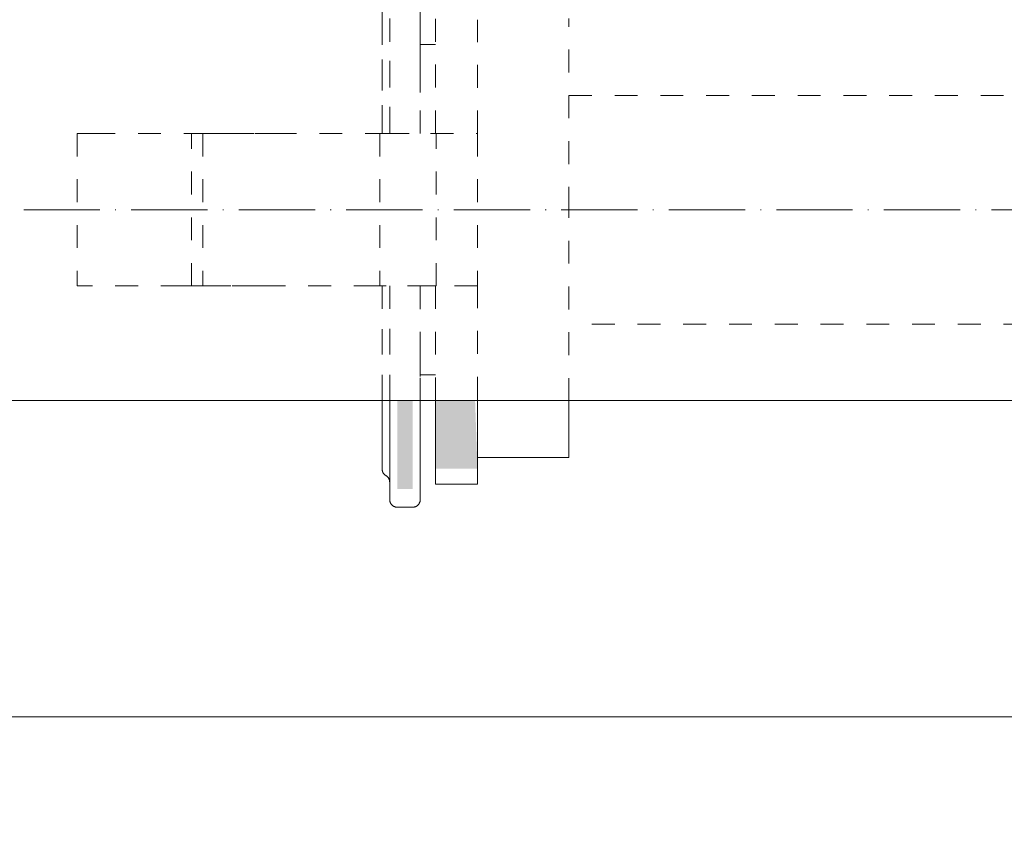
# Model space of a CAD drawing. Header units: millimetres. Extents: x 9824119 to 13672909, y -72394 to 462135.
# Tile 83 of 256: x 10118756 to 10118885, y -2659 to -2551. Entities that reach past the tile are written whole.
import ezdxf

# ---------------------------------------------------------------- set-up
doc = ezdxf.new("R2010")
doc.units = ezdxf.units.MM
doc.linetypes.add('ADSK_Осевая', pattern=[14, 10, -2, 0, -2])
doc.linetypes.add('ADSK_Скрыто', pattern=[6, 3, -3])
for name, color, linetype, lineweight in [('A-DETL-HDLN', 7, 'ADSK_Скрыто', 9), ('P-PIPE', 7, 'Continuous', 18), ('P-PIPE-CNTR', 7, 'ADSK_Осевая', 18)]:
    doc.layers.add(name, color=color, linetype=linetype, lineweight=lineweight)
doc.styles.add('ISOCPEUR', font='isocpeui.ttf')

# ---------------------------------------------------------------- blocks, each defined once
blk = doc.blocks.new('Tecofi_VPI4449-02_Затвор дисковый поворотный с ручкой - Затвор дисковый поворотный с рычагом_VPI 4449-02-V84-В_Этаж 01_Отопление')
at = {"layer": 'P-PIPE', "linetype": 'ADSK_Скрыто', "lineweight": 9, "true_color": 0x373737}
for points in [[(28085.01, -13312.48), (28085.01, -13300.84), (28083.01, -13300.84), (28083.01, -13312.48)], [(28093.51, -13309.81), (28093.2, -13300.84), (28088.01, -13300.84), (28088.01, -13309.78)]]:
    blk.add_hatch(color=250, dxfattribs=at).paths.add_polyline_path(points)
at = {"layer": 'A-DETL-HDLN', "color": 5, "true_color": 0x0000ff}
for p, q in [((28088.01, -13250.81), (28088.01, -13265.84)), ((28093.51, -13265.84), (28093.51, -13250.93)), ((28105.51, -13275.84), (28105.51, -13250.77)), ((28088.01, -13254.18), (28086.01, -13254.18)), ((28086.01, -13254.18), (28086.01, -13257.4)), ((28086.01, -13257.47), (28086.01, -13265.84)), ((28105.51, -13260.84), (28183.51, -13260.84)), ((28041.01, -13265.84), (28041.01, -13285.84)), ((28043.01, -13265.84), (28041.01, -13265.84)), ((28041.01, -13265.84), (28041.01, -13285.84)), ((28043.01, -13265.84), (28055.01, -13265.84)), ((28056.01, -13265.84), (28055.01, -13265.84)), ((28056.01, -13285.84), (28056.01, -13265.84)), ((28056.01, -13265.84), (28057.51, -13265.84)), ((28057.51, -13265.84), (28058.94, -13265.84)), ((28057.51, -13265.84), (28057.51, -13285.84)), ((28061.18, -13265.84), (28058.94, -13265.84)), ((28061.18, -13265.84), (28064.34, -13265.84)), ((28064.34, -13265.84), (28066.78, -13265.84)), ((28066.78, -13265.84), (28080.32, -13265.84)), ((28080.25, -13265.84), (28080.81, -13265.84)), ((28081.55, -13265.84), (28080.32, -13265.84)), ((28080.71, -13265.84), (28080.71, -13285.84)), ((28081.55, -13265.84), (28087.35, -13265.84)), ((28088.1, -13265.84), (28087.35, -13265.84)), ((28087.35, -13265.84), (28093.51, -13265.84)), ((28088.1, -13265.84), (28088.06, -13265.84)), ((28088.1, -13285.84), (28088.1, -13265.84)), ((28093.51, -13265.84), (28093.51, -13285.84)), ((28105.51, -13300.91), (28105.51, -13275.84)), ((28041.01, -13285.84), (28043.01, -13285.84)), ((28055.01, -13285.84), (28043.01, -13285.84)), ((28055.01, -13285.84), (28056.01, -13285.84)), ((28057.51, -13285.84), (28056.01, -13285.84)), ((28058.94, -13285.84), (28057.51, -13285.84)), ((28058.94, -13285.84), (28061.18, -13285.84)), ((28064.34, -13285.84), (28061.18, -13285.84)), ((28066.78, -13285.84), (28064.34, -13285.84)), ((28080.32, -13285.84), (28066.78, -13285.84)), ((28080.81, -13285.84), (28080.25, -13285.84)), ((28080.32, -13285.84), (28081.55, -13285.84)), ((28087.35, -13285.84), (28081.55, -13285.84)), ((28086.01, -13285.84), (28086.01, -13297.49)), ((28093.51, -13285.84), (28087.35, -13285.84)), ((28087.35, -13285.84), (28088.1, -13285.84)), ((28088.01, -13285.84), (28088.01, -13300.86)), ((28088.06, -13285.84), (28088.1, -13285.84)), ((28093.51, -13300.74), (28093.51, -13285.84)), ((28183.51, -13290.84), (28105.51, -13290.84)), ((28086.01, -13297.49), (28088.01, -13297.49))]:
    blk.add_line(p, q, dxfattribs=at)
at = {"layer": 'A-DETL-HDLN', "color": 5, "true_color": 0x0000ff, "flags": 128}
for points in [[(28081.01, -13251.19), (28081.01, -13252.15), (28081.01, -13253.14), (28081.01, -13254.17), (28081.01, -13255.24), (28081.01, -13256.34), (28081.01, -13257.47), (28081.01, -13258.63), (28081.01, -13259.81), (28081.01, -13261.02), (28081.01, -13262.26), (28081.01, -13263.52), (28081.01, -13264.79), (28081.01, -13265.84)], [(28081.01, -13265.14), (28081.01, -13263.86), (28081.01, -13262.6), (28081.01, -13261.35), (28081.01, -13260.14), (28081.01, -13258.94), (28081.01, -13257.78), (28081.01, -13256.64), (28081.01, -13255.53), (28081.01, -13254.46), (28081.01, -13253.42), (28081.01, -13252.41), (28081.01, -13251.45), (28081.01, -13251.23)], [(28082.01, -13265.33), (28082.01, -13263.88), (28082.01, -13262.44), (28082.01, -13261.03), (28082.01, -13259.64), (28082.01, -13258.28), (28082.01, -13256.95), (28082.01, -13255.64), (28082.01, -13254.37), (28082.01, -13253.13), (28082.01, -13251.93), (28082.01, -13250.77)], [(28082.01, -13250.8), (28082.01, -13251.61), (28082.01, -13252.8), (28082.01, -13254.03), (28082.01, -13255.29), (28082.01, -13256.59), (28082.01, -13257.92), (28082.01, -13259.27), (28082.01, -13260.65), (28082.01, -13262.06), (28082.01, -13263.49), (28082.01, -13264.94), (28082.01, -13265.84)], [(28086.01, -13265.84), (28086.01, -13264.38), (28086.01, -13262.94), (28086.01, -13261.52), (28086.01, -13260.12), (28086.01, -13258.75), (28086.01, -13257.4), (28086.01, -13256.09), (28086.01, -13254.81), (28086.01, -13253.56), (28086.01, -13252.34), (28086.01, -13251.17)], [(28086.01, -13251.21), (28086.01, -13251.61), (28086.01, -13252.8), (28086.01, -13254.03), (28086.01, -13255.29), (28086.01, -13256.59), (28086.01, -13257.46)], [(28081.01, -13285.84), (28081.01, -13287.13), (28081.01, -13288.4), (28081.01, -13289.66), (28081.01, -13290.89), (28081.01, -13292.09), (28081.01, -13293.27), (28081.01, -13294.43), (28081.01, -13295.55), (28081.01, -13296.64), (28081.01, -13297.7), (28081.01, -13298.73), (28081.01, -13299.71), (28081.01, -13300.45)], [(28082.01, -13285.84), (28082.01, -13287.3), (28082.01, -13288.74), (28082.01, -13290.16), (28082.01, -13291.55), (28082.01, -13292.92), (28082.01, -13294.27), (28082.01, -13295.58), (28082.01, -13296.87), (28082.01, -13298.12), (28082.01, -13299.33), (28082.01, -13300.51)], [(28086.01, -13300.87), (28086.01, -13300.06), (28086.01, -13298.87), (28086.01, -13297.64), (28086.01, -13296.38), (28086.01, -13295.08), (28086.01, -13293.76), (28086.01, -13292.4), (28086.01, -13291.02), (28086.01, -13289.61), (28086.01, -13288.19), (28086.01, -13286.74), (28086.01, -13285.84)], [(28081.01, -13300.48), (28081.01, -13299.52), (28081.01, -13298.53), (28081.01, -13297.5), (28081.01, -13296.43), (28081.01, -13295.34), (28081.01, -13294.21), (28081.01, -13293.05), (28081.01, -13291.86), (28081.01, -13290.65), (28081.01, -13289.41), (28081.01, -13288.16), (28081.01, -13286.88)], [(28082.01, -13300.47), (28082.01, -13300.06), (28082.01, -13298.87), (28082.01, -13297.64), (28082.01, -13296.38), (28082.01, -13295.08), (28082.01, -13293.76), (28082.01, -13292.4), (28082.01, -13291.02), (28082.01, -13289.61), (28082.01, -13288.19), (28082.01, -13286.74)], [(28086.01, -13294.73), (28086.01, -13296.03), (28086.01, -13297.3), (28086.01, -13298.54), (28086.01, -13299.74), (28086.01, -13300.91)], [(28081.01, -13309.84), (28081.01, -13309.81), (28081.01, -13309.73), (28081.01, -13309.59), (28081.01, -13309.4)], [(28081.01, -13309.44), (28081.01, -13309.62), (28081.01, -13309.75), (28081.01, -13309.82), (28081.01, -13309.84)], [(28081.51, -13310.7), (28081.47, -13310.68), (28081.44, -13310.66), (28081.41, -13310.64), (28081.38, -13310.61), (28081.35, -13310.59), (28081.32, -13310.56), (28081.29, -13310.53), (28081.26, -13310.5), (28081.23, -13310.47), (28081.21, -13310.44), (28081.19, -13310.41), (28081.16, -13310.37), (28081.14, -13310.34), (28081.12, -13310.3), (28081.11, -13310.27), (28081.09, -13310.23), (28081.07, -13310.2), (28081.06, -13310.16), (28081.05, -13310.12), (28081.04, -13310.08), (28081.03, -13310.04), (28081.02, -13310), (28081.02, -13309.96), (28081.01, -13309.92), (28081.01, -13309.88), (28081.01, -13309.84), (28081.01, -13309.84)], [(28081.94, -13311.22), (28081.93, -13311.18), (28081.91, -13311.14), (28081.89, -13311.11), (28081.88, -13311.07), (28081.86, -13311.04), (28081.83, -13311), (28081.81, -13310.97), (28081.79, -13310.94), (28081.76, -13310.91), (28081.73, -13310.88), (28081.7, -13310.85), (28081.68, -13310.82), (28081.65, -13310.8), (28081.61, -13310.77), (28081.58, -13310.75), (28081.55, -13310.73), (28081.51, -13310.71), (28081.51, -13310.7)], [(28082.01, -13313.46), (28082.01, -13313.65), (28082.01, -13313.78), (28082.01, -13313.84), (28082.01, -13313.86)], [(28082.01, -13313.86), (28082.01, -13313.83), (28082.01, -13313.73), (28082.01, -13313.58), (28082.01, -13313.46)], [(28086.01, -13313.37), (28086.01, -13313.53), (28086.01, -13313.7), (28086.01, -13313.81), (28086.01, -13313.85)], [(28086.01, -13313.86), (28086.01, -13313.83), (28086.01, -13313.73), (28086.01, -13313.58), (28086.01, -13313.37)], [(28082.93, -13314.85), (28082.89, -13314.85), (28082.85, -13314.84), (28082.81, -13314.84), (28082.77, -13314.83), (28082.73, -13314.82), (28082.69, -13314.81), (28082.66, -13314.79), (28082.62, -13314.78), (28082.58, -13314.76), (28082.55, -13314.74), (28082.51, -13314.72), (28082.48, -13314.7), (28082.44, -13314.68), (28082.41, -13314.66), (28082.38, -13314.63), (28082.35, -13314.61), (28082.32, -13314.58), (28082.29, -13314.55), (28082.26, -13314.52), (28082.24, -13314.49), (28082.21, -13314.46), (28082.19, -13314.43), (28082.17, -13314.4), (28082.15, -13314.36), (28082.13, -13314.33), (28082.11, -13314.29), (28082.09, -13314.26), (28082.08, -13314.22), (28082.06, -13314.18), (28082.05, -13314.14), (28082.04, -13314.1), (28082.03, -13314.07), (28082.02, -13314.03), (28082.02, -13313.99), (28082.01, -13313.95), (28082.01, -13313.91), (28082.01, -13313.87), (28082.01, -13313.86)], [(28086.01, -13313.86), (28086.01, -13313.9), (28086, -13313.94), (28086, -13313.98), (28086, -13314.02), (28085.99, -13314.05), (28085.98, -13314.09), (28085.97, -13314.13), (28085.96, -13314.17), (28085.94, -13314.21), (28085.93, -13314.25), (28085.91, -13314.28), (28085.89, -13314.32), (28085.88, -13314.35), (28085.86, -13314.39), (28085.83, -13314.42), (28085.81, -13314.45), (28085.79, -13314.49), (28085.76, -13314.52), (28085.73, -13314.55), (28085.7, -13314.57), (28085.68, -13314.6), (28085.65, -13314.63), (28085.61, -13314.65), (28085.58, -13314.68), (28085.55, -13314.7), (28085.51, -13314.72), (28085.48, -13314.74), (28085.44, -13314.76), (28085.41, -13314.77), (28085.37, -13314.79), (28085.33, -13314.8), (28085.29, -13314.81), (28085.26, -13314.82), (28085.22, -13314.83), (28085.18, -13314.84), (28085.14, -13314.85), (28085.1, -13314.85)]]:
    blk.add_lwpolyline(points, dxfattribs=at)
at = {"layer": 'P-PIPE', "color": 5, "true_color": 0x0000ff}
for p, q in [((28088.01, -13300.9), (28088.01, -13311.83)), ((28093.51, -13311.83), (28093.51, -13300.78)), ((28105.51, -13308.34), (28105.51, -13300.94)), ((28093.51, -13308.34), (28105.51, -13308.34)), ((28088.01, -13311.83), (28093.51, -13311.83)), ((28083.01, -13314.86), (28085.01, -13314.86))]:
    blk.add_line(p, q, dxfattribs=at)
at = {"layer": 'P-PIPE', "color": 5, "true_color": 0x0000ff, "flags": 128}
for points in [[(28086.01, -13251.17), (28086.01, -13250.03), (28086.01, -13248.93), (28086.01, -13247.88), (28086.01, -13246.87), (28086.01, -13245.91), (28086.01, -13245), (28086.01, -13244.13), (28086.01, -13243.32), (28086.01, -13242.56), (28086.01, -13241.85), (28086.01, -13241.19), (28086.01, -13240.6), (28086.01, -13240.05), (28086.01, -13239.57), (28086.01, -13239.14), (28086.01, -13238.77), (28086.01, -13238.46), (28086.01, -13238.21), (28086.01, -13238.03), (28086.01, -13237.9), (28086.01, -13237.83), (28086.01, -13237.82)], [(28081.01, -13241.84), (28081.01, -13241.86), (28081.01, -13241.95), (28081.01, -13242.08), (28081.01, -13242.27), (28081.01, -13242.51), (28081.01, -13242.81), (28081.01, -13243.16), (28081.01, -13243.56), (28081.01, -13244.02), (28081.01, -13244.52), (28081.01, -13245.08), (28081.01, -13245.68), (28081.01, -13246.33), (28081.01, -13247.03), (28081.01, -13247.78), (28081.01, -13248.57), (28081.01, -13249.4), (28081.01, -13250.28), (28081.01, -13251.19)], [(28081.01, -13309.84), (28081.01, -13309.81), (28081.01, -13309.73), (28081.01, -13309.59), (28081.01, -13309.4), (28081.01, -13309.16), (28081.01, -13308.86), (28081.01, -13308.51), (28081.01, -13308.11), (28081.01, -13307.66), (28081.01, -13307.15), (28081.01, -13306.6), (28081.01, -13305.99), (28081.01, -13305.34), (28081.01, -13304.64), (28081.01, -13303.9), (28081.01, -13303.11), (28081.01, -13302.27), (28081.01, -13301.4), (28081.01, -13300.48)], [(28081.01, -13300.66), (28081.01, -13301.57), (28081.01, -13302.44), (28081.01, -13303.26), (28081.01, -13304.05), (28081.01, -13304.78), (28081.01, -13305.47), (28081.01, -13306.12), (28081.01, -13306.71), (28081.01, -13307.25), (28081.01, -13307.75), (28081.01, -13308.19), (28081.01, -13308.58), (28081.01, -13308.92), (28081.01, -13309.21), (28081.01, -13309.44), (28081.01, -13309.62), (28081.01, -13309.75), (28081.01, -13309.82), (28081.01, -13309.84)], [(28082.01, -13300.51), (28082.01, -13301.65), (28082.01, -13302.74), (28082.01, -13303.79), (28082.01, -13304.8), (28082.01, -13305.76), (28082.01, -13306.68), (28082.01, -13307.54), (28082.01, -13308.36), (28082.01, -13309.12), (28082.01, -13309.83), (28082.01, -13310.48), (28082.01, -13311.08), (28082.01, -13311.62), (28082.01, -13312.11), (28082.01, -13312.53), (28082.01, -13312.9), (28082.01, -13313.21), (28082.01, -13313.46), (28082.01, -13313.65), (28082.01, -13313.78), (28082.01, -13313.84), (28082.01, -13313.86)], [(28082.01, -13313.86), (28082.01, -13313.83), (28082.01, -13313.73), (28082.01, -13313.58), (28082.01, -13313.37), (28082.01, -13313.1), (28082.01, -13312.77), (28082.01, -13312.38), (28082.01, -13311.93), (28082.01, -13311.42), (28082.01, -13310.86), (28082.01, -13310.23), (28082.01, -13309.56), (28082.01, -13308.83), (28082.01, -13308.05), (28082.01, -13307.22), (28082.01, -13306.33), (28082.01, -13305.4), (28082.01, -13304.42), (28082.01, -13303.39), (28082.01, -13302.33), (28082.01, -13301.21)], [(28086.01, -13300.91), (28086.01, -13302.03), (28086.01, -13303.11), (28086.01, -13304.15), (28086.01, -13305.14), (28086.01, -13306.09), (28086.01, -13306.98), (28086.01, -13307.83), (28086.01, -13308.62), (28086.01, -13309.37), (28086.01, -13310.06), (28086.01, -13310.69), (28086.01, -13311.27), (28086.01, -13311.79), (28086.01, -13312.26), (28086.01, -13312.67), (28086.01, -13313.01), (28086.01, -13313.3), (28086.01, -13313.53), (28086.01, -13313.7), (28086.01, -13313.81), (28086.01, -13313.85)], [(28086.01, -13313.86), (28086.01, -13313.83), (28086.01, -13313.73), (28086.01, -13313.58), (28086.01, -13313.37), (28086.01, -13313.1), (28086.01, -13312.77), (28086.01, -13312.38), (28086.01, -13311.93), (28086.01, -13311.42), (28086.01, -13310.86), (28086.01, -13310.23), (28086.01, -13309.56), (28086.01, -13308.83), (28086.01, -13308.05), (28086.01, -13307.22), (28086.01, -13306.33), (28086.01, -13305.4), (28086.01, -13304.42), (28086.01, -13303.39), (28086.01, -13302.33), (28086.01, -13301.21)], [(28081.51, -13310.7), (28081.47, -13310.68), (28081.44, -13310.66), (28081.41, -13310.64), (28081.38, -13310.61), (28081.35, -13310.59), (28081.32, -13310.56), (28081.29, -13310.53), (28081.26, -13310.5), (28081.23, -13310.47), (28081.21, -13310.44), (28081.19, -13310.41), (28081.16, -13310.37), (28081.14, -13310.34), (28081.12, -13310.3), (28081.11, -13310.27), (28081.09, -13310.23), (28081.07, -13310.2), (28081.06, -13310.16), (28081.05, -13310.12), (28081.04, -13310.08), (28081.03, -13310.04), (28081.02, -13310), (28081.02, -13309.96), (28081.01, -13309.92), (28081.01, -13309.88), (28081.01, -13309.84), (28081.01, -13309.84)], [(28082.01, -13311.57), (28082.01, -13311.53), (28082, -13311.49), (28082, -13311.45), (28082, -13311.41), (28081.99, -13311.37), (28081.98, -13311.33), (28081.97, -13311.29), (28081.96, -13311.25), (28081.94, -13311.22), (28081.93, -13311.18), (28081.91, -13311.14), (28081.89, -13311.11), (28081.88, -13311.07), (28081.86, -13311.04), (28081.83, -13311), (28081.81, -13310.97), (28081.79, -13310.94), (28081.76, -13310.91), (28081.73, -13310.88), (28081.7, -13310.85), (28081.68, -13310.82), (28081.65, -13310.8), (28081.61, -13310.77), (28081.58, -13310.75), (28081.55, -13310.73), (28081.51, -13310.71), (28081.51, -13310.7)], [(28083.01, -13314.86), (28082.97, -13314.86), (28082.93, -13314.85), (28082.89, -13314.85), (28082.85, -13314.84), (28082.81, -13314.84), (28082.77, -13314.83), (28082.73, -13314.82), (28082.69, -13314.81), (28082.66, -13314.79), (28082.62, -13314.78), (28082.58, -13314.76), (28082.55, -13314.74), (28082.51, -13314.72), (28082.48, -13314.7), (28082.44, -13314.68), (28082.41, -13314.66), (28082.38, -13314.63), (28082.35, -13314.61), (28082.32, -13314.58), (28082.29, -13314.55), (28082.26, -13314.52), (28082.24, -13314.49), (28082.21, -13314.46), (28082.19, -13314.43), (28082.17, -13314.4), (28082.15, -13314.36), (28082.13, -13314.33), (28082.11, -13314.29), (28082.09, -13314.26), (28082.08, -13314.22), (28082.06, -13314.18), (28082.05, -13314.14), (28082.04, -13314.1), (28082.03, -13314.07), (28082.02, -13314.03), (28082.02, -13313.99), (28082.01, -13313.95), (28082.01, -13313.91), (28082.01, -13313.87), (28082.01, -13313.86)], [(28086.01, -13313.86), (28086.01, -13313.9), (28086, -13313.94), (28086, -13313.98), (28086, -13314.02), (28085.99, -13314.05), (28085.98, -13314.09), (28085.97, -13314.13), (28085.96, -13314.17), (28085.94, -13314.21), (28085.93, -13314.25), (28085.91, -13314.28), (28085.89, -13314.32), (28085.88, -13314.35), (28085.86, -13314.39), (28085.83, -13314.42), (28085.81, -13314.45), (28085.79, -13314.49), (28085.76, -13314.52), (28085.73, -13314.55), (28085.7, -13314.57), (28085.68, -13314.6), (28085.65, -13314.63), (28085.61, -13314.65), (28085.58, -13314.68), (28085.55, -13314.7), (28085.51, -13314.72), (28085.48, -13314.74), (28085.44, -13314.76), (28085.41, -13314.77), (28085.37, -13314.79), (28085.33, -13314.8), (28085.29, -13314.81), (28085.26, -13314.82), (28085.22, -13314.83), (28085.18, -13314.84), (28085.14, -13314.85), (28085.1, -13314.85), (28085.06, -13314.85), (28085.02, -13314.86), (28085.01, -13314.86)]]:
    blk.add_lwpolyline(points, dxfattribs=at)

msp = doc.modelspace()

# ---------------------------------------------------------------- linework, layer by layer
at = {"layer": 'P-PIPE', "color": 5, "true_color": 0x0000ff}
for p, q in [((10117995.49, -2600.58), (10118942.5, -2600.58)), ((10118641.63, -2642.08), (10118924.38, -2642.08))]:
    msp.add_line(p, q, dxfattribs=at)
at = {"layer": 'P-PIPE-CNTR', "color": 5, "true_color": 0x0000ff}
msp.add_line((10118907.5, -2575.58), (10118030.49, -2575.58), dxfattribs=at)

# ---------------------------------------------------------------- block references
at = {"layer": 'A-DETL-HDLN', "color": 5, "true_color": 0x0000ff}
msp.add_blockref('Tecofi_VPI4449-02_Затвор дисковый поворотный с ручкой - Затвор дисковый поворотный с рычагом_VPI 4449-02-V84-В_Этаж 01_Отопление', (10090722.49, 10700.26), dxfattribs=at)

# ---------------------------------------------------------------- texts
at = {"char_height": 300, "attachment_point": 1, "style": 'ISOCPEUR'}
for s, insert, width in [('\\pi13638.10589;{\\fISOCPEUR|b0|i0|c204|p34;\\H1.66667x;\\L\\C7;\\P\\pi10874.35036;\\H1.1x;Общие указания\\l\\P\\pi13638.10589;\\P\\pi-900,l1200,t1200;\\H0.72727x;1.^IПроект выполнен на основании задания заказчика и задания на проектирование архитектурно-строительных чертежей.\\P2.^IПроект соответствует действующим нормам :\\P\\pl900,t900;\\fSymbol|b0|i0|c2|p18;·^I\\fISOCPEUR|b0|i0|c204|p34;КМК 2. 04.05-97* "Отопление, вентиляция и кондиционирование воздуха".\\P\\fSymbol|b0|i0|c2|p18;·^I\\fISOCPEUR|b0|i0|c204|p34;ШНК 2.08.02-09* "Общественные здания и сооружение" \\P\\fSymbol|b0|i0|c2|p18;·^I\\fISOCPEUR|b0|i0|c204|p34;КМК 2.01.01-94 "Климатические и физико-геологические данные для проектирования".\\P\\fSymbol|b0|i0|c2|p18;·^I\\fISOCPEUR|b0|i0|c204|p34;КМК 2.01.04-97* "Строительная теплотехника".\\P\\fSymbol|b0|i0|c2|p18;·^I\\fISOCPEUR|b0|i0|c204|p34;ГОСТ 21.602-2003 "Правила выполнения рабочей документации отопления, вентиляции и кондиционирования".\\P\\fSymbol|b0|i0|c2|p18;·^I\\fISOCPEUR|b0|i0|c204|p34;ШНК \\fISOCPEUR|b0|i0|c186|p34;2.01.02-04\\fISOCPEUR|b0|i0|c204|p34; - \\fISOCPEUR|b0|i0|c186|p34;"\\fISOCPEUR|b0|i0|c204|p34;Пожарная безопасность зданий и сооружений\\fISOCPEUR|b0|i0|c186|p34;"\\fISOCPEUR|b0|i0|c204|p34;;\\P\\pl1200,t1200;3.^I  Расчетные параметры наружного воздуха для проектирования отопления, вентиляции и кондиционирования воздуха приняты по КМК 2.01.01-94.\\P\\pi-300,l300,tz;      Для проектирования отопления, вентиляции и кондиционирования воздуха: \\P\\pl1500,t1500;-^IХолодный  период  года Тн\\fISOCPEUR|b0|i0|c186|p34;=-14.0°C\\fISOCPEUR|b0|i0|c204|p34;; I=-12,4 кДж/кг (Парам. Б);\\P-^IТеплый  период  года Тн=33°C; I=55,7 кДж/кг  (Парам. А);\\P-^IТеплый  период  года Тн=37,5°C; I=65,2 кДж/кг (Парам. Б);\\P-^IСкорость ветра  - V=1,6 м/сек - холодный период;\\P-^IСкорость ветра  - V=1,9 м/сек - теплый  период;\\P-^IПродолжительность отопительного периода  Zот.пер.=129суток;\\P-^IСредняя температура отопительного периода  tот.пер.=2,7°C;\\P-^IБарометрическое давление в районе строительства Рбар=950 Гпа.\\P\\pi600,l0,tz;\\P\\pi11458.1097;\\LТЕПЛОСНАБЖЕНИЕ\\P\\pi13638.10589;\\l\\P\\pi0;\\C0;В качестве источника тепла выбран установленный во дворе здания тепловой насос, рассчитанный на работу в температурном режиме 40–30 °C.^J^JСистема отопления спроектирована как двухтрубная, в ней используются напольный фанкойл.\\P^JОсновным источником тепла является тепловой насос. \\P^JОсновное охлаждение осуществляется с помощью\\Pтепловых насосов. Для отвода конденсата, образующегося в фанкойлах, предусмотрены дренажные трубы. Основные водосточные и обратные трубы выполнены из полипропилена. \\P\\pi600;^JОсновные подающие и обратные трубы выполнены из полипропилена. Слив воды из системы осуществляется через регулировочный узел. Для снижения теплопотерь через трубы выполнены работы по теплоизоляции.\\C7; \\P\\pi12278.10827;\\LОТОПЛЕНИЕ\\l\\P\\pi0;  Для достижения  комфортных условий в зимнее время и компенсации теплопотерь в помещениях установлены \\C0;фанкойл\\C7;ы обеспечивающие в помещениях нормируемую температуру воздуха:\\P\\pi-300,l1500,t1500;-^IКабинет врача +20°C.\\P-^IЗал       +22°C.\\P-^IФизиотерапия     +21°C.\\P\\pi0,l0,tz;   На каждом приборе предусматривается устанавка термостатического клапана и запорного крана. Рекомендуется применить трубопроводы стабильные полипропиленовые. Система теплоснабжения \\C0;фанкойл\\C7;ов двухтрубная с принудительной циркуляцией, горизонтальная. Удаление воздуха осуществляется из воздухоспускных кранов установленных в \\C0;фанкойл\\C7;ах. Все монтажные и наладочные работы проводить в соответствии с нормативными документами и инструкциям фирм-изготовителя.}', (9986122.19, 27067.08), 27276.2118), ('{\\fISOCPEUR|b0|i0|c204|p34;\\C7;^I\\A1;\\L\\P\\pi10515.36534;\\H1.33333x;ВЕНТИЛЯЦИЯ\\P\\pi0;\\l^IВ здании предусмотрена приточно-вытяжная вентиляция с естественным и \\Pмеханическим побуждением, для функционально различных и конструктивно раздельных групп \\Pпомещений.   ^I  \\P^IТакже предусматривается естественная вентиляция с удалением и поступлением воздуха через окна и двери.\\P^IУдаление воздуха из помещений производится с помощью вытяжных решеток.\\P^IМатериал воздуховодов - тонколистовая оцинкованная сталь по ГОСТ 14918-80.\\P^IВоздуховоды систем вытяжной вентиляции выполняются класса "Н" (нормально плотный).\\P^IМонтаж систем вентиляции выполнить в соответствии с \\A0;КМК 3.05.01.-9\\A1;7\\P\\A0;\\L\\P\\pi12075.36144;\\P\\pi7995.37164;ПРИМЕЧАНИЯ (ТЕПЛОСНАБЖЕНИЕ)\\P\\pi-900,l900,t900;\\l1.^IЧертеж читать совместно со спецификацией и с другими разделами проекта.\\P2.^IМонтаж оборудования и трубопроводов производить в соответствии с местными \\P\\pi0;действующими нормами и правилами, и требованиями завода-изготовителя оборудования.\\P\\pi-900;3.^IТрубопроводы системы теплоснабжения радиаторов приняты полипропиленовыми.\\P4.^IНа планах и схемах указаны наружный диаметр и толщина стенки полипропиленовых \\P\\pi0;трубопроводов.\\P\\pi-900;5.^IПриборы и трубопроводы нанесены условно.\\P6.^IУклон трубопроводов выполнить согласно схемам в сторону ближайшего вертикального \\P\\pi0;стояка.\\P\\pi-900;7.^IВсе отметки указаны от уровня пола этажа. \\P8.^IКрепить трубу в штробе каждые 2 метра.\\P9.^IТрубопроводы отопления, прокладываемые в полу покрыть трубчатой тепловой изоляцией \\P\\pi0;из вспученного полителена "Isocom" толщиной 9 мм.\\P\\pi-900;10.^IДиаметры запорно-регулирующей арматуры и фильтров соответствуют диаметру \\P\\pi0;трубопроводов, если не указано иное.\\P\\pi3390,l600,tz;\\P\\pi5455.37799,l0;\\LПРИМЕЧАНИЯ (ВЕНТИЛЯЦИЯ И КОНДИЦИОНИРОВАНИЕ)\\l\\P\\pi-900,l900,t900;1.^IВентиляционные системы показаны условно.\\P2.^IЧертеж читать совместно со спецификацией и остальными разделами проекта \\P3.^IВсе неплотности при пересечении инженерными коммуникациями огнестойких стен, \\P\\pi0;перекрытий и перегородок заделать материалами, соответствующими по степени \\Pогнестойкости пересекаемым ограждениям.\\P\\pi-900;4.^IВ сан-узлах двери не оборудованные переточными решетками, предусмотреть с \\P\\pi0;подрезкой дверного полотна, высота щели не менее 20 мм. Если конструкция дверей не \\Pпозволяет предусмотреть щели в нижней части, то необходимо выполнить установку \\Pжалюзийной решетки в нижней половине двери.\\P\\pi-900;5.^IРазместить все приборы для измерения температуры, давления и скорости потока в \\P\\pi0;доступных местах с прямыми секциями труб или воздуховодов наверху или внизу, \\Pсогласно рекомендациям завода изготовителя для точности показаний.\\P\\pi-900;6.^IУстановить расположение диффузоров, отдушин и вентиляционных решеток согласно \\P\\pi0;архитектурным планам потолка, освещения и другим деталям/узлам потолка и \\Pвыполнить незначительные изменения для обеспечения соответствия.\\P\\pi-900;7.^IМонтаж оборудования выполнить в соответствии с местными нормами и правилами, а \\P\\pi0;так же требованиями завода-изготовителя оборудования \\P\\pi-900;8.^IВсе отметки оборудований даны от пола этажа.\\P}', (10015733.61, 26003.42), 24350.7239)]:
    msp.add_mtext(s, dxfattribs=dict(at, insert=insert, width=width))

doc.saveas('drawing.dxf')
